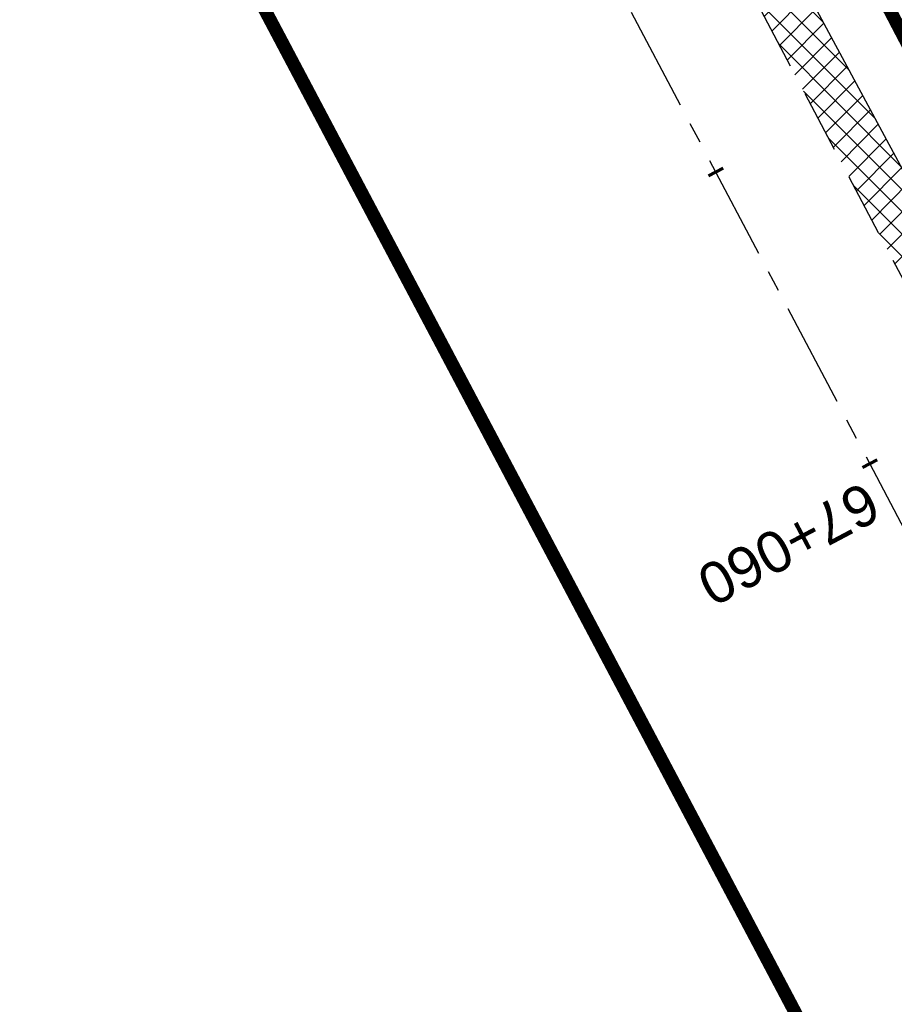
# Model space of a CAD drawing. Header units: metres. Extents: x 7529682 to 7533711, y 5721195 to 5727842.
# Tile 203 of 232: x 7529950 to 7529977, y 5727268 to 5727298. Entities that reach past the tile are written whole.
import ezdxf

# ---------------------------------------------------------------- set-up
doc = ezdxf.new("R2010")
doc.units = ezdxf.units.M
for name, pattern in [('817-dzialki-09-05-04$0$HIDDEN', [0.375, 0.25, -0.125]), ('ACAD_ISO05W100', [33, 24, -3, 0, -3, 0, -3]), ('CENTER', [50.800000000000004, 31.75, -6.35, 6.35, -6.35]), ('HIDDEN', [9.524999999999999, 6.35, -3.175])]:
    doc.linetypes.add(name, pattern=pattern)
for name, color, linetype in [('C-DROGI-SYTUACJA-ETYKIETY', 7, 'Continuous'), ('D-hatch-pobocza', 131, 'Continuous'), ('D-pobocza', 60, 'Continuous'), ('D-rowy', 160, 'Continuous')]:
    doc.layers.add(name, color=color, linetype=linetype)
for name, color, linetype, lineweight in [('D-krawędzie', 3, 'Continuous', 30), ('D-oś', 10, 'CENTER', 30), ('D-pas-drogowy', 7, 'ACAD_ISO05W100', 50)]:
    doc.layers.add(name, color=color, linetype=linetype, lineweight=lineweight)
doc.layers.add('D-LR-etap-III', color=7, linetype='817-dzialki-09-05-04$0$HIDDEN', lineweight=50, true_color=0x00008f)
doc.styles.get("Standard").update_dxf_attribs({"font": 'arial.ttf'})

# ---------------------------------------------------------------- blocks, each defined once
blk = doc.blocks.new('AeccTickLine')
at = {"color": 0, "linetype": 'ByBlock', "lineweight": -2}
blk.add_line((0, 1), (-3.673819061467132e-16, -1), dxfattribs=at)

msp = doc.modelspace()

# ---------------------------------------------------------------- hatches: boundary and pattern name
at = {"layer": 'D-hatch-pobocza'}
h = msp.add_hatch(dxfattribs=at)
h.set_pattern_fill('ANSI37', color=256, scale=0.15, style=0)
h.set_pattern_definition([(45, (0, 0), (-0.3367596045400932, 0.3367596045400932), []), (135, (0, 0), (-0.3367596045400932, -0.3367596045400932), [])])
h.paths.add_polyline_path([(7529905.34, 5727429.09), (7529892.28, 5727453.58), (7529881.53, 5727473.69), (7529872.269999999, 5727491.4), (7529857.46, 5727519.14), (7529841.38, 5727549.79), (7529827.75, 5727575.78), (7529816.4, 5727596.89), (7529800.429999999, 5727627.4), (7529788.07, 5727650.98), (7529775.849999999, 5727673.83), (7529761.3, 5727701.31), (7529749.889999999, 5727722.83), (7529745.5, 5727731.66), (7529738.971069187, 5727744.084810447), (7529737.464618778, 5727743.315650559), (7529742.212649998, 5727734.301517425), (7529762.326041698, 5727696.273621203), (7529777.784920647, 5727667.006134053), (7529799.321516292, 5727626.300085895), (7529822.193292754, 5727583.155579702), (7529846.923978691, 5727536.347271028), (7529864.751945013, 5727502.662709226), (7529900.458527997, 5727434.964956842), (7529935.352393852, 5727369.308325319), (7529971.475882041, 5727300.786382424), (7529988.360755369, 5727268.841161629), (7529990.28, 5727268.6), (7529990.329092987, 5727268.617154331), (7529981.66, 5727284.96), (7529968.42, 5727309.6), (7529956.4, 5727332.85), (7529943.519999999, 5727357.04), (7529932.32, 5727378.32), (7529916.679999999, 5727408.01)])

# ---------------------------------------------------------------- linework, layer by layer
at = {"layer": 'D-krawędzie', "linetype": 'HIDDEN', "ltscale": 0.3}
msp.add_lwpolyline([(7529737.464618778, 5727743.315650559), (7529742.212649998, 5727734.301517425), (7529762.326041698, 5727696.273621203), (7529777.784920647, 5727667.006134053), (7529799.321516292, 5727626.300085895), (7529822.193292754, 5727583.155579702), (7529846.923978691, 5727536.347271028), (7529864.751945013, 5727502.662709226), (7529900.458527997, 5727434.964956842), (7529935.352393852, 5727369.308325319), (7529971.475882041, 5727300.786382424), (7530006.701701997, 5727234.141132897)], dxfattribs=at)
at = {"layer": 'D-LR-etap-III', "ltscale": 10, "flags": 128}
msp.add_lwpolyline([(7531750.474471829, 5723895.103125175, 0.4, 0.4, 0), (7531750.505, 5723895.13, 0.4, 0.4, 0), (7531682.71, 5724022.92, 0.4, 0.4, 0), (7531619.177023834, 5724147.203692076, 0.4, 0.4, 0), (7531592.308960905, 5724198.48863389, 0.4, 0.4, 0), (7531553.263875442, 5724272.918564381, 0.4, 0.4, 0), (7531504.019999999, 5724366.79, 0.4, 0.4, 0), (7531482.09, 5724407.62, 0.4, 0.4, 0), (7531412.350402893, 5724541.182759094, 0.4, 0.4, 0), (7531388.463669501, 5724586.929768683, 0.4, 0.4, 0), (7531345.12, 5724669.94, 0.4, 0.4, 0), (7531127.66, 5725081.67, 0.4, 0.4, 0), (7531059.253139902, 5725211.040795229, 0.4, 0.4, 0), (7531008.007244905, 5725307.953830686, 0.4, 0.4, 0), (7530964.181635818, 5725390.835555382, 0.4, 0.4, 0), (7530914.557354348, 5725484.683561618, 0.4, 0.4, 0), (7530865.243241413, 5725577.493975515, 0.4, 0.4, 0), (7530840.085257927, 5725624.058651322, 0.4, 0.4, 0), (7530802.559525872, 5725694.924584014, 0.4, 0.4, 0), (7530755.54, 5725787.51, 0.4, 0.4, 0), (7530708.717810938, 5725876.303221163, 0.4, 0.4, 0), (7530695.12, 5725902.09, 0.4, 0.4, 0), (7530642.91397006, 5726001.07839487, 0.4, 0.4, 0), (7530634.934723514, 5726016.146615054, 0.4, 0.4, 0), (7530610.820000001, 5726061.929999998, 0.4, 0.4, 0), (7530610.820000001, 5726061.929999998, 0.4, 0.4, 0), (7530607.21, 5726063.51, 0.4, 0.4, 0), (7530597.42, 5726080.68, 0.4, 0.4, 0), (7530591.16, 5726088.44, 0.4, 0.4, 0), (7530581.28, 5726107.21, 0.4, 0.4, 0), (7530571.29, 5726130.56, 0.4, 0.4, 0), (7530549.554994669, 5726171.527317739, 0.4, 0.4, 0), (7530531.014309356, 5726206.473807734, 0.4, 0.4, 0), (7530516.461208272, 5726236.016618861, 0.4, 0.4, 0), (7530500.798929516, 5726266.141265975, 0.4, 0.4, 0), (7530491.349999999, 5726283.94, 0.4, 0.4, 0), (7530482.4, 5726303.41, 0.4, 0.4, 0), (7530482.4, 5726303.41, 0.4, 0.4, 0), (7530450.41, 5726357.28, 0.4, 0.4, 0), (7530397.759396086, 5726458.499907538, 0.4, 0.4, 0), (7530334.707815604, 5726583.664702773, 0.4, 0.4, 0), (7530303.939274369, 5726645.167943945, 0.4, 0.4, 0), (7530300.509779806, 5726651.777515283, 0.4, 0.4, 0), (7530289.213532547, 5726671.966724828, 0.4, 0.4, 0), (7530281.54, 5726685.57, 0.4, 0.4, 0), (7530261.37085633, 5726724.163374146, 0.4, 0.4, 0), (7530254.03, 5726738.21, 0.4, 0.4, 0), (7530197.219999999, 5726845.06, 0.4, 0.4, 0), (7530194.71, 5726849.15, 0.4, 0.4, 0), (7530195.92, 5726850.75, 0.4, 0.4, 0), (7530170.546669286, 5726892.961489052, 0.4, 0.4, 0), (7530143.174718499, 5726945.065838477, 0.4, 0.4, 0), (7530105.059999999, 5727018.32, 0.4, 0.4, 0), (7530100.059999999, 5727027.16, 0.4, 0.4, 0), (7530062.318670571, 5727099.625398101, 0.4, 0.4, 0), (7530015.378537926, 5727189.420463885, 0.4, 0.4, 0), (7529983.207960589, 5727250.206596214, 0.4, 0.4, 0), (7529953.284293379, 5727306.74720398, 0.4, 0.4, 0), (7529900.67053443, 5727406.15903814, 0.4, 0.4, 0), (7529890.630239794, 5727425.131178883, 0.4, 0.4, 0), (7529875.155383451, 5727454.426350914, 0.4, 0.4, 0), (7529857.560096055, 5727487.787346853, 0.4, 0.4, 0), (7529835.194401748, 5727530.19312405, 0.4, 0.4, 0), (7529811.740544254, 5727574.662079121, 0.4, 0.4, 0), (7529792.101859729, 5727611.922638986, 0.4, 0.4, 0), (7529768.066117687, 5727657.469613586, 0.4, 0.4, 0), (7529755.210566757, 5727682.131373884, 0.4, 0.4, 0), (7529753.309999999, 5727681.13, 0.4, 0.4, 0), (7529739.21, 5727707.77, 0.4, 0.4, 0), (7529735.394745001, 5727711.251990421, 0.4, 0.4, 0), (7529725.42, 5727730.2, 0.4, 0.4, 0), (7529723.55, 5727729.88, 0.4, 0.4, 0), (7529695.566668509, 5727782.932080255, 0.4, 0.4, 0), (7529717.67971874, 5727794.024357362, 0.4, 0.4, 0), (7529736.274870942, 5727758.647400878, 0.4, 0.4, 0), (7529736.274870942, 5727758.647400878, 0.4, 0.4, 0), (7529744.511003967, 5727750.406106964, 0.4, 0.4, 0), (7529744.511003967, 5727750.406106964, 0.4, 0.4, 0), (7529750.282568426, 5727738.549848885, 0.4, 0.4, 0), (7529777.108510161, 5727687.569424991, 0.4, 0.4, 0), (7529796.51537536, 5727651.329932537, 0.4, 0.4, 0), (7529814.937945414, 5727616.793170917, 0.4, 0.4, 0), (7529839.006722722, 5727572.303976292, 0.4, 0.4, 0), (7529860.617626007, 5727532.509108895, 0.4, 0.4, 0), (7529882.348967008, 5727491.504261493, 0.4, 0.4, 0), (7529904.865139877, 5727449.096370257, 0.4, 0.4, 0), (7529920.747384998, 5727418.884773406, 0.4, 0.4, 0), (7529946.676504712, 5727368.547487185, 0.4, 0.4, 0), (7529972.024701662, 5727320.573310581, 0.4, 0.4, 0), (7529987.740014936, 5727290.153392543, 0.4, 0.4, 0), (7529996.497385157, 5727273.661630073, 0.4, 0.4, 0), (7530017.541471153, 5727234.202689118, 0.4, 0.4, 0), (7530033.053657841, 5727204.864166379, 0.4, 0.4, 0), (7530051.622983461, 5727170.222745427, 0.4, 0.4, 0), (7530069.276612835, 5727137.015751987, 0.4, 0.4, 0), (7530089.385386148, 5727097.533639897, 0.4, 0.4, 0), (7530109.712512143, 5727060.746615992, 0.4, 0.4, 0), (7530136.769722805, 5727011.640131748, 0.4, 0.4, 0), (7530162.446686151, 5726962.743777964, 0.4, 0.4, 0), (7530187.674104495, 5726916.992101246, 0.4, 0.4, 0), (7530207.820739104, 5726879.335323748, 0.4, 0.4, 0), (7530230.625609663, 5726834.518686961, 0.4, 0.4, 0), (7530262.288093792, 5726776.61832811, 0.4, 0.4, 0), (7530277.509672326, 5726760.213143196, 0.4, 0.4, 0), (7530286.036865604, 5726744.106684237, 0.4, 0.4, 0), (7530288.097472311, 5726735.884066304, 0.4, 0.4, 0), (7530290.393870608, 5726725.046963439, 0.4, 0.4, 0), (7530296.17664807, 5726713.582980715, 0.4, 0.4, 0), (7530302.726195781, 5726701.18226779, 0.4, 0.4, 0), (7530325.685047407, 5726657.466383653, 0.4, 0.4, 0), (7530343.243978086, 5726623.648592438, 0.4, 0.4, 0), (7530360.229820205, 5726591.746871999, 0.4, 0.4, 0), (7530383.20855044, 5726548.059469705, 0.4, 0.4, 0), (7530406.017875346, 5726503.605514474, 0.4, 0.4, 0), (7530427.464919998, 5726462.620289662, 0.4, 0.4, 0), (7530447.9278544, 5726424.388014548, 0.4, 0.4, 0), (7530471.126878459, 5726379.920667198, 0.4, 0.4, 0), (7530490.501003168, 5726343.033350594, 0.4, 0.4, 0), (7530509.499458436, 5726306.733076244, 0.4, 0.4, 0), (7530529.890269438, 5726267.244072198, 0.4, 0.4, 0), (7530543.852446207, 5726238.990319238, 0.4, 0.4, 0), (7530554.808897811, 5726218.943990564, 0.4, 0.4, 0), (7530559.027108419, 5726212.223286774, 0.4, 0.4, 0), (7530563.060988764, 5726206.409670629, 0.4, 0.4, 0), (7530566.93354971, 5726200.463543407, 0.4, 0.4, 0), (7530569.771022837, 5726194.901501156, 0.4, 0.4, 0), (7530571.47319415, 5726191.282350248, 0.4, 0.4, 0), (7530572.839142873, 5726188.024533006, 0.4, 0.4, 0), (7530575.295071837, 5726182.034664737, 0.4, 0.4, 0), (7530579.736851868, 5726173.306070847, 0.4, 0.4, 0), (7530583.3, 5726167.41, 0.4, 0.4, 0), (7530593.4, 5726163.33, 0.4, 0.4, 0), (7530598.618375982, 5726155.264489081, 0.4, 0.4, 0), (7530608.258304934, 5726140.497132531, 0.4, 0.4, 0), (7530603.269999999, 5726136.83, 0.4, 0.4, 0), (7530606.53, 5726131.84, 0.4, 0.4, 0), (7530604.239057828, 5726124.21679044, 0.4, 0.4, 0), (7530605.847136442, 5726121.630127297, 0.4, 0.4, 0), (7530608.971611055, 5726116.164124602, 0.4, 0.4, 0), (7530618.114293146, 5726097.791111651, 0.4, 0.4, 0), (7530651.213125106, 5726034.959524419, 0.4, 0.4, 0), (7530670.243741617, 5725998.61095082, 0.4, 0.4, 0), (7530698.075474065, 5725945.952624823, 0.4, 0.4, 0), (7530716.505955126, 5725911.3051464, 0.4, 0.4, 0), (7530735.223454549, 5725875.667401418, 0.4, 0.4, 0), (7530752.504235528, 5725842.154920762, 0.4, 0.4, 0), (7530778.310652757, 5725793.501254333, 0.4, 0.4, 0), (7530797.499961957, 5725756.381811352, 0.4, 0.4, 0), (7530812.518974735, 5725728.28874362, 0.4, 0.4, 0), (7530820.039295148, 5725713.160404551, 0.4, 0.4, 0), (7530822.422446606, 5725710.193574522, 0.4, 0.4, 0), (7530833.154893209, 5725688.800634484, 0.4, 0.4, 0), (7530849.629354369, 5725656.158601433, 0.4, 0.4, 0), (7530867.98290276, 5725621.963939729, 0.4, 0.4, 0), (7530872.629809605, 5725612.88760475, 0.4, 0.4, 0), (7530880.354488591, 5725597.594500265, 0.4, 0.4, 0), (7530883.839446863, 5725593.389159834, 0.4, 0.4, 0), (7530891.782113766, 5725587.763349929, 0.4, 0.4, 0), (7530895.038670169, 5725584.280746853, 0.4, 0.4, 0), (7530897.033644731, 5725580.941110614, 0.4, 0.4, 0), (7530900.951646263, 5725579.945856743, 0.4, 0.4, 0), (7530904.80970798, 5725571.977328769, 0.4, 0.4, 0), (7530903.682362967, 5725568.566434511, 0.4, 0.4, 0), (7530908.900614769, 5725558.844845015, 0.4, 0.4, 0), (7530910.252030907, 5725545.671606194, 0.4, 0.4, 0), (7530912.872986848, 5725538.645543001, 0.4, 0.4, 0), (7530945.278171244, 5725478.464284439, 0.4, 0.4, 0), (7530959.692318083, 5725450.24628822, 0.4, 0.4, 0), (7531002.82670893, 5725368.192370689, 0.4, 0.4, 0), (7531044.703532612, 5725290.314293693, 0.4, 0.4, 0), (7531064.098839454, 5725253.212562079, 0.4, 0.4, 0), (7531083.010253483, 5725216.677517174, 0.4, 0.4, 0), (7531113.013137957, 5725158.465613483, 0.4, 0.4, 0), (7531137.364304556, 5725113.07076138, 0.4, 0.4, 0), (7531150.830830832, 5725086.711759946, 0.4, 0.4, 0), (7531159.745663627, 5725076.640848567, 0.4, 0.4, 0), (7531166.309999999, 5725074.58, 0.4, 0.4, 0), (7531172.29, 5725062.58, 0.4, 0.4, 0), (7531170.589828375, 5725055.605912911, 0.4, 0.4, 0), (7531173.732823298, 5725044.080706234, 0.4, 0.4, 0), (7531215.342008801, 5724964.859648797, 0.4, 0.4, 0), (7531238.054496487, 5724921.684649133, 0.4, 0.4, 0), (7531262.389821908, 5724875.282876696, 0.4, 0.4, 0), (7531295.587160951, 5724811.265731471, 0.4, 0.4, 0), (7531348.487908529, 5724712.362812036, 0.4, 0.4, 0), (7531363.740817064, 5724682.68394264, 0.4, 0.4, 0), (7531366.986905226, 5724675.865317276, 0.4, 0.4, 0), (7531382.541261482, 5724646.110625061, 0.4, 0.4, 0), (7531401.299165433, 5724610.874551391, 0.4, 0.4, 0), (7531428.964837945, 5724558.862274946, 0.4, 0.4, 0), (7531449.111202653, 5724520.397801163, 0.4, 0.4, 0), (7531477.292992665, 5724465.831467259, 0.4, 0.4, 0), (7531500.996290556, 5724421.112506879, 0.4, 0.4, 0), (7531512.121834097, 5724400.549045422, 0.4, 0.4, 0), (7531513.78163794, 5724396.757451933, 0.4, 0.4, 0), (7531526.32, 5724379.39, 0.4, 0.4, 0), (7531566.783642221, 5724302.73628205, 0.4, 0.4, 0), (7531578.579156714, 5724282.774819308, 0.4, 0.4, 0), (7531584.232619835, 5724273.111246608, 0.4, 0.4, 0), (7531590.109283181, 5724263.508189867, 0.4, 0.4, 0), (7531593.027899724, 5724258.771479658, 0.4, 0.4, 0), (7531595.711841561, 5724254.226824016, 0.4, 0.4, 0), (7531601.659976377, 5724243.898197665, 0.4, 0.4, 0), (7531606.097733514, 5724235.986407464, 0.4, 0.4, 0), (7531609.382207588, 5724230.799061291, 0.4, 0.4, 0), (7531611.580260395, 5724227.671180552, 0.4, 0.4, 0), (7531612.707802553, 5724225.86410867, 0.4, 0.4, 0), (7531618.665224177, 5724214.480919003, 0.4, 0.4, 0), (7531619.885522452, 5724212.333950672, 0.4, 0.4, 0), (7531620.931818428, 5724210.787064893, 0.4, 0.4, 0), (7531623.518605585, 5724207.111542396, 0.4, 0.4, 0), (7531626.143926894, 5724203.61306897, 0.4, 0.4, 0), (7531632.022984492, 5724196.485954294, 0.4, 0.4, 0), (7531653.949089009, 5724152.617641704, 0.4, 0.4, 0), (7531656.750690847, 5724143.103797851, 0.4, 0.4, 0), (7531659.61440691, 5724133.254504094, 0.4, 0.4, 0), (7531661.627147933, 5724128.646047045, 0.4, 0.4, 0.01093811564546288), (7531674.314987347, 5724101.43546424, 0.4, 0.4, 0), (7531685.137626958, 5724081.408252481, 0.4, 0.4, 0), (7531692.159945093, 5724066.277333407, 0.4, 0.4, 0), (7531699.662164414, 5724051.388120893, 0.4, 0.4, 0), (7531704.480624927, 5724040.808561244, 0.4, 0.4, 0), (7531704.480624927, 5724040.808561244, 0.4, 0.4, 0), (7531704.401251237, 5724037.368913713, 0.4, 0.4, 0), (7531720.383609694, 5724003.441317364, 0.4, 0.4, 0), (7531728.79890528, 5723986.206298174, 0.4, 0.4, 0), (7531733.237926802, 5723977.192631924, 0.4, 0.4, 0), (7531736.750027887, 5723969.505210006, 0.4, 0.4, 0), (7531737.336143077, 5723968.518916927, 0.4, 0.4, 0), (7531738.285051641, 5723967.699360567, 0.4, 0.4, 0), (7531742.180915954, 5723962.346428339, 0.4, 0.4, 0), (7531744.286141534, 5723958.615526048, 0.4, 0.4, 0), (7531755.393260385, 5723944.192617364, 0.4, 0.4, 0), (7531758.69, 5723936.76, 0.4, 0.4, 0), (7531780.08, 5723929.25, 0.4, 0.4, 0), (7531792.611989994, 5723906.337708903, 0.4, 0.4, 0), (7531792.611989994, 5723906.337708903, 0.4, 0.4, 0), (7531756.962094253, 5723883.055323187, 0.4, 0.4, 0), (7531750.46, 5723895.130000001, 0.4, 0.4, 0), (7531750.46, 5723895.130000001, 0, 0, 0)], format="xyseb", dxfattribs=at)
at = {"layer": 'D-oś', "ltscale": 0.1}
msp.add_lwpolyline([(7530003.607351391, 5727232.505591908), (7529968.380651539, 5727299.152506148), (7529932.259012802, 5727367.670940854), (7529897.365313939, 5727433.327258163), (7529861.65733063, 5727501.027665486), (7529843.82935013, 5727534.712256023), (7529819.099801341, 5727581.518412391), (7529796.227829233, 5727624.663290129), (7529774.690104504, 5727665.371474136), (7529759.232144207, 5727694.637223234), (7529739.11997146, 5727732.662816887), (7529700.238234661, 5727806.043346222)], dxfattribs=at)
at = {"layer": 'D-pas-drogowy', "ltscale": 0.2, "flags": 128}
msp.add_lwpolyline([(7531633.018560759, 5724182.834272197, 0.4, 0.4, 0), (7531617.558899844, 5724211.608162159, 0.4, 0.4, 0), (7531566.783642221, 5724302.73628205, 0.4, 0.4, 0), (7531538.419082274, 5724356.469679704, 0.4, 0.4, 0), (7531526.32, 5724379.39, 0.4, 0.4, 0), (7531516.102085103, 5724393.607319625, 0.4, 0.4, 0.001485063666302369), (7531513.78037409, 5724396.837773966, 0.4, 0.4, 0), (7531501.87, 5724413.41, 0.4, 0.4, 0), (7531474.926107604, 5724464.507896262, 0.4, 0.4, 0), (7531446.200436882, 5724518.992313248, 0.4, 0.4, 0), (7531424.962185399, 5724559.262257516, 0.4, 0.4, 0), (7531398.444460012, 5724609.565801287, 0.4, 0.4, 0), (7531379.647455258, 5724645.216004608, 0.4, 0.4, 0), (7531365.23, 5724672.56, 0.4, 0.4, 0), (7531341.305752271, 5724717.915356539, 0.4, 0.4, 0), (7531312.899996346, 5724771.788898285, 0.4, 0.4, 0), (7531292.590923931, 5724810.306502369, 0.4, 0.4, 0), (7531259.391619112, 5724873.271351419, 0.4, 0.4, 0), (7531233.740401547, 5724921.922582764, 0.4, 0.4, 0), (7531203.072738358, 5724980.092044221, 0.4, 0.4, 0), (7531173.471398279, 5725036.225177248, 0.4, 0.4, 0), (7531168.269999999, 5725046.09, 0.4, 0.4, 0), (7531172.29, 5725062.58, 0.4, 0.4, 0), (7531166.309999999, 5725074.58, 0.4, 0.4, 0), (7531150.32, 5725079.6, 0.4, 0.4, 0), (7531141.5, 5725096.43, 0.4, 0.4, 0), (7531109.311735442, 5725157.814415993, 0.4, 0.4, 0), (7531086.641300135, 5725201.047918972, 0.4, 0.4, 0), (7531059.198258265, 5725253.383662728, 0.4, 0.4, 0), (7531028.206828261, 5725312.48946212, 0.4, 0.4, 0), (7530999.104694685, 5725367.990143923, 0.4, 0.4, 0), (7530956.247527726, 5725449.724815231, 0.4, 0.4, 0), (7530924.397774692, 5725510.463768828, 0.4, 0.4, 0), (7530897.509999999, 5725561.74, 0.4, 0.4, 0), (7530894.46, 5725566.14, 0.4, 0.4, 0), (7530892.16, 5725570.49, 0.4, 0.4, 0), (7530869.362688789, 5725613.307018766, 0.4, 0.4, 0), (7530861.693971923, 5725627.704613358, 0.4, 0.4, 0), (7530852.74, 5725644.52, 0.4, 0.4, 0), (7530831.509999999, 5725684.2, 0.4, 0.4, 0), (7530811.13, 5725722.52, 0.4, 0.4, 0), (7530792.3476413, 5725757.940652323, 0.4, 0.4, 0), (7530768.03, 5725803.8, 0.4, 0.4, 0), (7530748.768542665, 5725840.178507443, 0.4, 0.4, 0), (7530727.7, 5725879.97, 0.4, 0.4, 0), (7530712.0981582, 5725909.54523909, 0.4, 0.4, 0), (7530693.644105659, 5725944.645156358, 0.4, 0.4, 0), (7530665.702224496, 5725997.538976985, 0.4, 0.4, 0), (7530641.759999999, 5726042.88, 0.4, 0.4, 0), (7530616.5, 5726091.48, 0.4, 0.4, 0), (7530604.628439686, 5726114.319880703, 0.4, 0.4, -0.007762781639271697), (7530602.5, 5726118.43, 0.4, 0.4, 0), (7530603.992037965, 5726123.394821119, 0.4, 0.4, 0), (7530606.53, 5726131.84, 0.4, 0.4, 0), (7530603.269999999, 5726136.83, 0.4, 0.4, 0), (7530593.775620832, 5726151.368713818, 0.4, 0.4, 0), (7530590.202637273, 5726156.84001263, 0.4, 0.4, 0), (7530583.3, 5726167.41, 0.4, 0.4, 0), (7530580.578343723, 5726170.427567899, 0.4, 0.4, 0), (7530575.849999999, 5726175.67, 0.4, 0.4, 0), (7530569.009999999, 5726186.66, 0.4, 0.4, 0), (7530562.555322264, 5726199.189409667, 0.4, 0.4, 0), (7530555.67, 5726211.39, 0.4, 0.4, 0), (7530548.29, 5726224.23, 0.4, 0.4, 0), (7530540.58, 5726237.71, 0.4, 0.4, 0), (7530532.679999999, 5726252.65, 0.4, 0.4, 0), (7530524.059999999, 5726269.35, 0.4, 0.4, 0), (7530502.82, 5726309.91, 0.4, 0.4, 0), (7530488.83, 5726336.63, 0.4, 0.4, 0), (7530466.03, 5726380.16, 0.4, 0.4, 0), (7530438.469999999, 5726432.77, 0.4, 0.4, 0), (7530424.53, 5726459.09, 0.4, 0.4, 0), (7530401.63, 5726502.97, 0.4, 0.4, 0), (7530383.38, 5726538.06, 0.4, 0.4, 0), (7530353.969999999, 5726593.52, 0.4, 0.4, 0), (7530338.469999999, 5726622.74, 0.4, 0.4, 0), (7530322.009999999, 5726653.88, 0.4, 0.4, 0), (7530297.54, 5726700.33, 0.4, 0.4, 0), (7530287.38, 5726719.6, 0.4, 0.4, 0), (7530285.94993921, 5726722.315508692, 0.4, 0.4, 0), (7530280.259999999, 5726733.12, 0.4, 0.4, 0), (7530266.73, 5726758.74, 0.4, 0.4, 0), (7530260.42, 5726770.47, 0.4, 0.4, 0), (7530253.25, 5726783.82, 0.4, 0.4, 0), (7530244.95, 5726799.33, 0.4, 0.4, 0), (7530239.389999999, 5726808.49, 0.4, 0.4, 0), (7530238.29, 5726807.9, 0.4, 0.4, 0), (7530218.11, 5726850.67, 0.4, 0.4, 0), (7530175.906646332, 5726928.168028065, 0.4, 0.4, 0), (7530096.679999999, 5727076.15, 0.4, 0.4, 0), (7530094.679999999, 5727079.89, 0.4, 0.4, 0), (7530064.59693469, 5727135.522637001, 0.4, 0.4, 0), (7530046.730970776, 5727168.8921561, 0.4, 0.4, 0), (7530025.803045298, 5727208.461374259, 0.4, 0.4, 0), (7530012.846501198, 5727232.979315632, 0.4, 0.4, 0), (7529994.15, 5727268.45, 0.4, 0.4, 0), (7529981.670868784, 5727291.93018666, 0.4, 0.4, 0), (7529949.889999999, 5727351.73, 0.4, 0.4, 0), (7529924.75, 5727399.03, 0.4, 0.4, 0), (7529915.515824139, 5727417.099754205, 0.4, 0.4, 0), (7529885.83, 5727475.19, 0.4, 0.4, 0), (7529862.559999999, 5727519.97, 0.4, 0.4, 0), (7529852.984923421, 5727538.191086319, 0.4, 0.4, 0), (7529836.513084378, 5727569.51130111, 0.4, 0.4, 0), (7529815.36890814, 5727609.140983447, 0.4, 0.4, 0), (7529792.795203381, 5727651.247499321, 0.4, 0.4, 0), (7529774.199114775, 5727685.858348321, 0.4, 0.4, 0), (7529746.966026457, 5727736.059440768, 0.4, 0.4, 0), (7529733.92, 5727757.62, 0.4, 0.4, 0), (7529708.607472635, 5727806.388536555, 0.4, 0.4, 0), (7529688.491967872, 5727796.344621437, 0.4, 0.4, 0), (7529723.55, 5727729.88, 0.4, 0.4, 0), (7529725.42, 5727730.2, 0.4, 0.4, 0), (7529735.38, 5727711.28, 0.4, 0.4, 0), (7529739.21, 5727707.77, 0.4, 0.4, 0), (7529753.309999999, 5727681.13, 0.4, 0.4, 0), (7529755.178396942, 5727682.114424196, 0.4, 0.4, 0), (7529792.101859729, 5727611.922638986, 0.4, 0.4, 0), (7529811.740544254, 5727574.662079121, 0.4, 0.4, 0), (7529835.194401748, 5727530.19312405, 0.4, 0.4, 0), (7529857.560096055, 5727487.787346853, 0.4, 0.4, 0), (7529875.155383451, 5727454.426350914, 0.4, 0.4, 0), (7529890.630239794, 5727425.131178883, 0.4, 0.4, 0), (7529900.67053443, 5727406.15903814, 0.4, 0.4, 0), (7529953.284293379, 5727306.74720398, 0.4, 0.4, 0), (7529983.207960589, 5727250.206596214, 0.4, 0.4, 0), (7530015.378537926, 5727189.420463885, 0.4, 0.4, 0), (7530062.318670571, 5727099.625398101, 0.4, 0.4, 0), (7530100.059999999, 5727027.16, 0.4, 0.4, 0), (7530105.059999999, 5727018.32, 0.4, 0.4, 0), (7530143.174718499, 5726945.065838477, 0.4, 0.4, 0), (7530170.546669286, 5726892.961489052, 0.4, 0.4, 0), (7530195.92, 5726850.75, 0.4, 0.4, 0), (7530194.71, 5726849.15, 0.4, 0.4, 0), (7530197.219999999, 5726845.06, 0.4, 0.4, 0), (7530254.03, 5726738.21, 0.4, 0.4, 0), (7530261.37085633, 5726724.163374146, 0.4, 0.4, 0), (7530281.54, 5726685.57, 0.4, 0.4, 0), (7530289.213532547, 5726671.966724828, 0.4, 0.4, 0), (7530300.509779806, 5726651.777515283, 0.4, 0.4, 0), (7530303.939274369, 5726645.167943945, 0.4, 0.4, 0), (7530334.707815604, 5726583.664702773, 0.4, 0.4, 0), (7530397.759396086, 5726458.499907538, 0.4, 0.4, 0), (7530450.41, 5726357.28, 0.4, 0.4, 0), (7530482.4, 5726303.41, 0.4, 0.4, 0), (7530483.687990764, 5726301.003383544, 0.4, 0.4, 0), (7530491.349999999, 5726283.94, 0.4, 0.4, 0), (7530512.67, 5726243.78, 0.4, 0.4, 0), (7530529.429999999, 5726209.46, 0.4, 0.4, 0), (7530571.29, 5726130.56, 0.4, 0.4, 0), (7530581.28, 5726107.21, 0.4, 0.4, 0), (7530591.16, 5726088.44, 0.4, 0.4, 0), (7530597.42, 5726080.68, 0.4, 0.4, 0), (7530607.21, 5726063.51, 0.4, 0.4, 0), (7530610.820000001, 5726061.929999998, 0.4, 0.4, 0), (7530634.934723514, 5726016.146615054, 0.4, 0.4, 0), (7530642.91397006, 5726001.07839487, 0.4, 0.4, 0), (7530695.12, 5725902.09, 0.4, 0.4, 0), (7530708.717810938, 5725876.303221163, 0.4, 0.4, 0), (7530755.54, 5725787.51, 0.4, 0.4, 0), (7530802.559525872, 5725694.924584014, 0.4, 0.4, 0), (7530840.085257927, 5725624.058651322, 0.4, 0.4, 0), (7530865.243241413, 5725577.493975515, 0.4, 0.4, 0), (7530914.557354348, 5725484.683561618, 0.4, 0.4, 0), (7530964.181635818, 5725390.835555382, 0.4, 0.4, 0), (7531008.007244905, 5725307.953830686, 0.4, 0.4, 0), (7531059.253139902, 5725211.040795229, 0.4, 0.4, 0), (7531127.66, 5725081.67, 0.4, 0.4, 0), (7531345.12, 5724669.94, 0.4, 0.4, 0), (7531388.463669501, 5724586.929768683, 0.4, 0.4, 0), (7531412.350402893, 5724541.182759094, 0.4, 0.4, 0), (7531482.09, 5724407.62, 0.4, 0.4, 0), (7531504.019999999, 5724366.79, 0.4, 0.4, 0), (7531519.374444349, 5724337.520497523, 0.4, 0.4, 0), (7531563.748815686, 5724252.931583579, 0.4, 0.4, 0), (7531602.175111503, 5724179.681224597, 0.4, 0.4, 0), (7531619.177023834, 5724147.203692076, 0.4, 0.4, 0), (7531625.038493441, 5724135.63500206, 0.4, 0.4, 0), (7531656.796442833, 5724073.31633882, 0.4, 0.4, 0), (7531675.12, 5724037.36, 0.4, 0.4, 0), (7531682.71, 5724022.92, 0.4, 0.4, 0), (7531705.565196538, 5723979.810545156, 0.4, 0.4, 0), (7531736.605941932, 5723921.261514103, 0.4, 0.4, 0), (7531750.46, 5723895.130000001, 0.4, 0.4, 0), (7531740.769999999, 5723886.56, 0.4, 0.4, 0), (7531732.86, 5723885, 0.4, 0.4, 0), (7531722.179999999, 5723887.77, 0.4, 0.4, 0), (7531729.87, 5723862.17, 0.4, 0.4, 0), (7531742.92, 5723861.93, 0.4, 0.4, 0), (7531763.71, 5723859.52, 0.4, 0.4, 0), (7531768.42, 5723854.12, 0.4, 0.4, 0), (7531787.42, 5723817.97, 0.4, 0.4, 0), (7531795.57, 5723809.82, 0.4, 0.4, 0), (7531816.346897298, 5723819.850397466, 0.4, 0.4, 0), (7531816.346897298, 5723819.850397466, 0.4, 0.4, 0), (7531805.059999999, 5723843.23, 0.4, 0.4, 0), (7531803.61, 5723886.23, 0.4, 0.4, 0), (7531803.61, 5723886.23, 0.4, 0.4, 0), (7531780.08, 5723929.25, 0.4, 0.4, 0), (7531758.69, 5723936.76, 0.4, 0.4, 0), (7531749.3590272, 5723946.412126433, 0.4, 0.4, 0), (7531742.71, 5723953.29, 0.4, 0.4, 0), (7531735.177368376, 5723967.877529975, 0.4, 0.4, 0), (7531722.37, 5723992.68, 0.4, 0.4, 0), (7531705.041669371, 5724030.885563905, 0.4, 0.4, 0), (7531699.469999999, 5724043.17, 0.4, 0.4, 0), (7531692.69, 5724058.11, 0.4, 0.4, 0), (7531679.672010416, 5724084.016803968, 0.4, 0.4, 0), (7531674.55, 5724094.21, 0.4, 0.4, 0), (7531666.633166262, 5724114.002855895, 0.4, 0.4, 0), (7531649, 5724153.82, 0.4, 0.4, 0), (7531641.49, 5724149.34, 0.4, 0.4, 0), (7531626.04, 5724179.34, 0.4, 0.4, 0), (7531633.03, 5724182.84, 0, 0, 0)], format="xyseb", dxfattribs=at)
at = {"layer": 'D-pobocza', "linetype": 'ByBlock'}
msp.add_lwpolyline([(7529990.329092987, 5727268.617154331), (7529981.66, 5727284.96), (7529968.42, 5727309.6), (7529956.4, 5727332.85), (7529943.519999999, 5727357.04), (7529932.32, 5727378.32), (7529916.679999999, 5727408.01), (7529905.34, 5727429.09), (7529892.28, 5727453.58), (7529881.53, 5727473.69), (7529872.269999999, 5727491.4), (7529857.46, 5727519.14), (7529841.38, 5727549.79), (7529827.75, 5727575.78), (7529816.4, 5727596.89), (7529800.429999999, 5727627.4), (7529788.07, 5727650.98), (7529775.849999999, 5727673.83), (7529761.3, 5727701.31), (7529749.889999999, 5727722.83), (7529745.5, 5727731.66), (7529738.971069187, 5727744.084810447), (7529737.464618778, 5727743.315650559)], dxfattribs=at)
at = {"layer": 'D-rowy', "linetype": 'HIDDEN', "ltscale": 0.1, "const_width": 0.4, "flags": 128}
msp.add_lwpolyline([(7530210.965394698, 5726857.16211251), (7530158.808792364, 5726954.519938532), (7530122.464669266, 5727022.753138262), (7530095.922217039, 5727072.858853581), (7530086.314342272, 5727091.113489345), (7530063.160349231, 5727134.708802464), (7530033.596430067, 5727190.758948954), (7530021.340025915, 5727213.675792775), (7530002.618519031, 5727249.035669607), (7529995.395546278, 5727262.502730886), (7529988.788851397, 5727275.205991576), (7529976.334113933, 5727299.005978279), (7529958.125259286, 5727333.487695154), (7529939.362448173, 5727369.129441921), (7529923.146313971, 5727399.734195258), (7529918.218542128, 5727408.984561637), (7529909.126483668, 5727427.527341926), (7529905.375875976, 5727434.673095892), (7529896.191914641, 5727451.151510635), (7529887.55708824, 5727467.230740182), (7529877.124171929, 5727486.656759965), (7529866.165565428, 5727506.778058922), (7529855.760289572, 5727526.176090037), (7529840.706671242, 5727554.897669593), (7529824.517708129, 5727585.588223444), (7529810.515313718, 5727612.292486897), (7529795.682036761, 5727640.076805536), (7529780.37897635, 5727668.689653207), (7529772.315107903, 5727684.077842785), (7529762.635420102, 5727702.446986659), (7529747.00719319, 5727732.117330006), (7529740.675640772, 5727744.953535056)], dxfattribs=at)

# ---------------------------------------------------------------- block references
at = {"layer": 'C-DROGI-SYTUACJA-ETYKIETY', "color": 2, "linetype": 'Continuous', "lineweight": 60, "xscale": 0.2499999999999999, "yscale": 0.2499999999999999, "zscale": 0.2499999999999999, "rotation": 297.8590090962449}
for p in [(7529971.443833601, 5727293.357139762), (7529976.116807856, 5727284.516138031)]:
    msp.add_blockref('AeccTickLine', p, dxfattribs=at)

# ---------------------------------------------------------------- texts
at = {"layer": 'C-DROGI-SYTUACJA-ETYKIETY', "color": 2}
msp.add_text('67+060', height=1.25, rotation=207.8590090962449, dxfattribs=at).set_placement((7529975.960506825, 5727284.009363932))

doc.saveas('drawing.dxf')
